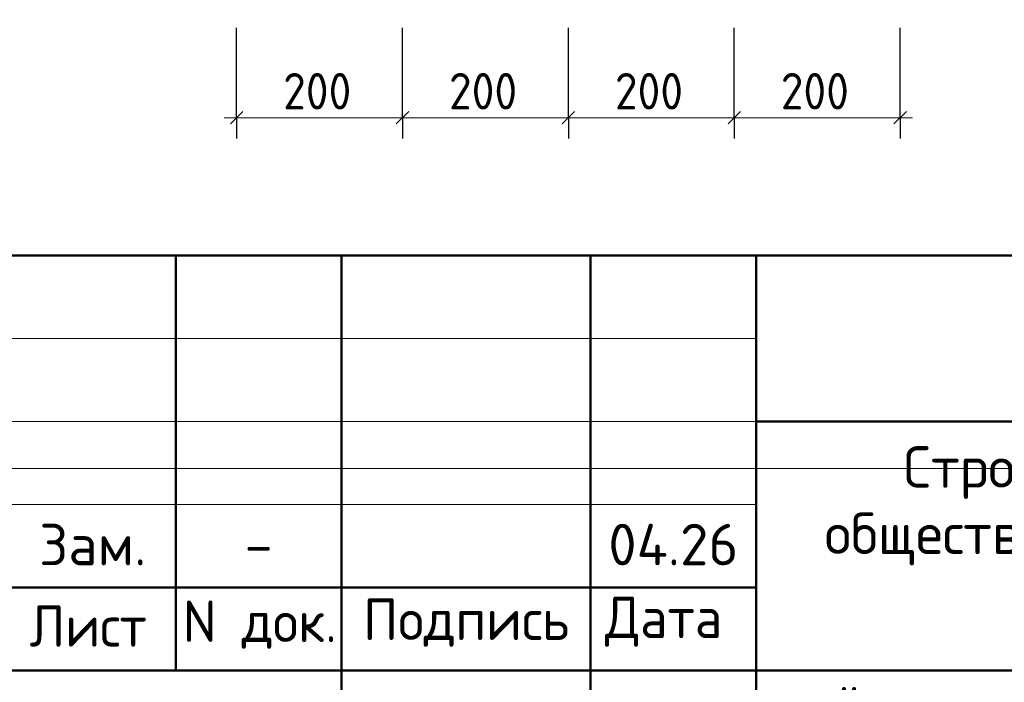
# Model space of a CAD drawing. Header units: millimetres. Extents: x 0 to 42000, y -65 to 29700.
# Tile 4 of 7: x 25060 to 30995, y 3428 to 7422. Entities that reach past the tile are written whole.
import ezdxf

# ---------------------------------------------------------------- set-up
doc = ezdxf.new("R2010")
doc.units = ezdxf.units.MM
doc.layers.add('Standard', color=7, linetype='Continuous', lineweight=25)
doc.layers.add('Размерная линия_ общее', color=7, linetype='Continuous', lineweight=13)
doc.styles.add('ISOCPEUR', font='txt')

msp = doc.modelspace()

# ---------------------------------------------------------------- linework, layer by layer
at = {"layer": 'Standard', "color": 7, "linetype": 'Continuous', "lineweight": 50, "transparency": 33554687}
for p, q in [((23000, 6000), (41500, 6000)), ((26000, 3500), (26000, 6000)), ((27000, 500), (27000, 6000)), ((28500, 500), (28500, 6000)), ((29500, 500), (29500, 6000)), ((29500, 5000), (41500, 5000)), ((23000, 4000), (29500, 4000)), ((23000, 4000), (29500, 4000)), ((23000, 3500), (29500, 3500)), ((23000, 3500), (29500, 3500)), ((29500, 3500), (41500, 3500))]:
    msp.add_line(p, q, dxfattribs=at)
at = {"layer": 'Standard', "color": 7, "linetype": 'Continuous', "lineweight": 13, "transparency": 33554687}
for p, q in [((23000, 5500), (29500, 5500)), ((23000, 5000), (29500, 5000)), ((23000, 4500), (29500, 4500))]:
    msp.add_line(p, q, dxfattribs=at)
msp.add_lwpolyline([(40221, 15576.9), (24187.3, 15576.9), (24187.3, 4717.6), (40221, 4717.6), (40221, 15576.9)], dxfattribs=at)
at = {"layer": 'Standard', "color": 7, "linetype": 'Continuous', "lineweight": 25, "transparency": 33554687}
msp.add_lwpolyline([(41500, 6000), (23000, 6000), (23000, 500), (41500, 500), (41500, 6000)], dxfattribs=at)
at = {"layer": 'Размерная линия_ общее', "color": 253, "linetype": 'Continuous', "lineweight": -3, "true_color": 0xa0a0a0, "transparency": 33554687}
for p, q in [((26367.6, 6831.1), (26367.6, 7372.4)), ((30367.6, 6831.1), (30367.6, 7372.4)), ((26367.6, 6831.1), (26367.6, 6956.2)), ((27367.6, 6831.1), (27367.6, 6956.2)), ((28367.6, 6831.1), (28367.6, 6956.2)), ((29367.6, 6831.1), (29367.6, 6956.2)), ((30367.6, 6831.1), (30367.6, 6956.2)), ((26367.6, 6831.1), (26367.6, 6706.1)), ((27367.6, 6831.1), (27367.6, 6706.1)), ((28367.6, 6831.1), (28367.6, 6706.1)), ((29367.6, 6831.1), (29367.6, 6706.1)), ((30367.6, 6831.1), (30367.6, 6706.1))]:
    msp.add_line(p, q, dxfattribs=at)
at = {"layer": 'Размерная линия_ общее', "color": 7, "linetype": 'Continuous', "lineweight": 13, "transparency": 33554687}
for p, q in [((26367.6, 6831.1), (26292.6, 6831.1)), ((26367.6, 6831.1), (27367.6, 6831.1)), ((27367.6, 6831.1), (28367.6, 6831.1)), ((28367.6, 6831.1), (29367.6, 6831.1)), ((29367.6, 6831.1), (30367.6, 6831.1)), ((30367.6, 6831.1), (30442.6, 6831.1))]:
    msp.add_line(p, q, dxfattribs=at)
at = {"layer": 'Размерная линия_ общее', "color": 7, "linetype": 'Continuous', "lineweight": 25, "transparency": 33554687}
for p, q in [((26330.1, 6793.7), (26405.1, 6868.6)), ((27330.1, 6793.7), (27405.1, 6868.6)), ((28330.1, 6793.7), (28405.1, 6868.6)), ((29330.1, 6793.7), (29405.1, 6868.6)), ((30330.1, 6793.7), (30405.1, 6868.6))]:
    msp.add_line(p, q, dxfattribs=at)
at = {"layer": 'Размерная линия_ общее', "color": 253, "linetype": 'Continuous', "lineweight": -3, "true_color": 0xa0a0a0, "transparency": 33554687}
for points in [[(27367.6, 6831.1), (27367.6, 6848.2), (27367.6, 6848.2), (27367.6, 6848.2), (27367.6, 6848.2), (27367.6, 6848.2), (27367.6, 6848.2), (27367.6, 7331.2), (27367.6, 7331.2), (27367.6, 7372.4)], [(28367.6, 6831.1), (28367.6, 6848.2), (28367.6, 6848.2), (28367.6, 6848.2), (28367.6, 6848.2), (28367.6, 7372.4)], [(29367.6, 6831.1), (29367.6, 6848.2), (29367.6, 6848.2), (29367.6, 7372.4)]]:
    msp.add_lwpolyline(points, dxfattribs=at)

# ---------------------------------------------------------------- texts
at = {"layer": 'Standard', "color": 7, "linetype": 'Continuous', "lineweight": 25, "transparency": 33554687, "char_height": 250, "attachment_point": 7, "style": 'ISOCPEUR'}
for s, insert, width in [('\\W0.99;Строительство жилого комплекса со встроенными помещениями', (30387.5, 4533.3), 10343.943), ('\\W0.99;общественно-делового, коммерческого назначения и поликлиническим', (29912.5, 4133.3), 11292.266), ('\\W0.94;Лист', (25119.1, 3642.8), 866.912), ('\\W0.95;N док.', (26042.5, 3630.6), 1068.125), ('\\W0.96;Подпись', (27129.4, 3642.8), 1344.28), ('\\W0.94;Дата', (28587.7, 3642.8), 967.736), ('\\W0.90;"Жилой дом со встроенными помещениями', (29988.6, 3033.3), 6132.499)]:
    msp.add_mtext(s, dxfattribs=dict(at, insert=insert, width=width))
at = {"layer": 'Standard', "color": 7, "linetype": 'Continuous', "lineweight": 13, "transparency": 33554687, "char_height": 250, "attachment_point": 5, "style": 'ISOCPEUR'}
for s, insert, width in [('\\A1;{\\fISOCPEUR|i0|b0;\\H250.000000;\\W1.000000;\\C7;Зам.}\\P', (25500, 4258.3), 778.728), ('\\A1;{\\fISOCPEUR|i0|b0;\\H250.000000;\\W1.000000;\\C7;04.26}\\P', (29000, 4258.3), 917.647), ('\\A1;{\\fISOCPEUR|i0|b0;\\H250.000000;\\W1.000000;\\C7;-}\\P', (26500, 4258.3), 272.222)]:
    msp.add_mtext(s, dxfattribs=dict(at, insert=insert, width=width))
at = {"layer": 'Размерная линия_ общее', "color": 7, "linetype": 'Continuous', "lineweight": 25, "transparency": 33554687, "char_height": 220, "width": 561.996, "attachment_point": 7, "style": 'ISOCPEUR'}
for insert in [(26647.6, 6881.2), (27647.6, 6881.2), (28647.6, 6881.2), (29647.6, 6881.2)]:
    msp.add_mtext('\\W0.91;200', dxfattribs=dict(at, insert=insert))

doc.saveas('drawing.dxf')
